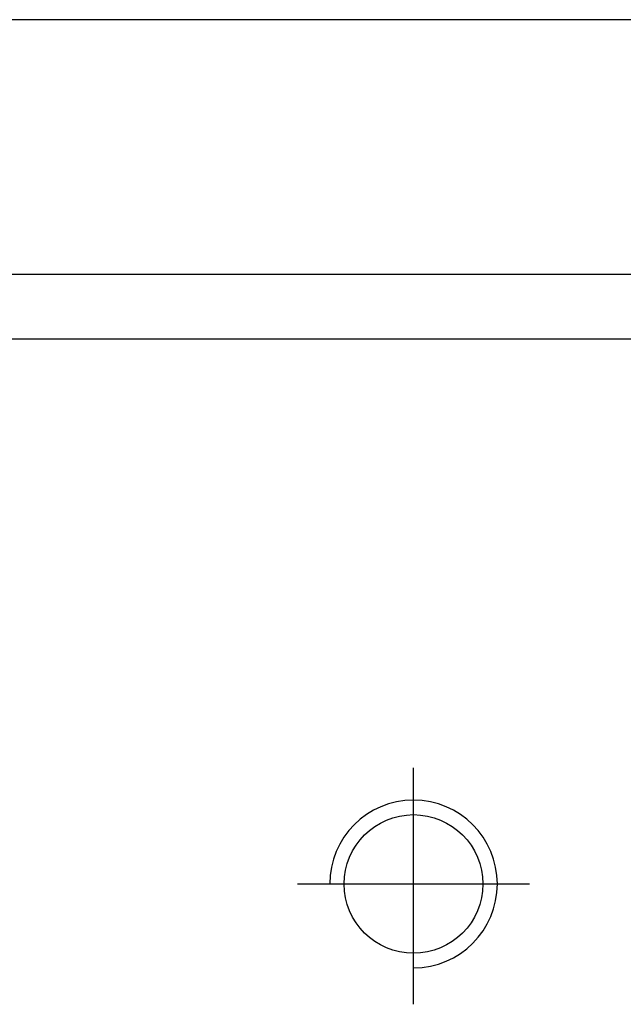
# Model space of a CAD drawing. Header units: millimetres. Extents: x -212 to 3135, y -1694 to 860.
# Tile 50 of 256: x 25 to 34, y -1383 to -1367. Entities that reach past the tile are written whole.
import ezdxf

# ---------------------------------------------------------------- set-up
doc = ezdxf.new("R2010")
doc.units = ezdxf.units.MM
doc.layers.add('2', color=7, linetype='CONTINUOUS', true_color=0xffffff)

msp = doc.modelspace()

# ---------------------------------------------------------------- linework, layer by layer
at = {"layer": '2', "linetype": 'Continuous'}
for p, q in [((39.638, -1367.468), (-7.372, -1367.468)), ((80.375, -1371.421), (-18.872, -1371.421)), ((481.128, -1372.421), (-18.872, -1372.421))]:
    msp.add_line(p, q, dxfattribs=at)
at = {"layer": '2', "ltscale": 0.5}
for p, q in [((31.128, -1382.736), (31.128, -1379.07)), ((29.328, -1380.87), (32.928, -1380.87))]:
    msp.add_line(p, q, dxfattribs=at)
at = {"layer": '2', "linetype": 'Continuous'}
msp.add_circle((31.128, -1380.87), 1.075, dxfattribs=at)
at = {"layer": '2'}
msp.add_arc((31.128, -1380.87), 1.3, 270, 180, dxfattribs=at)

doc.saveas('drawing.dxf')
